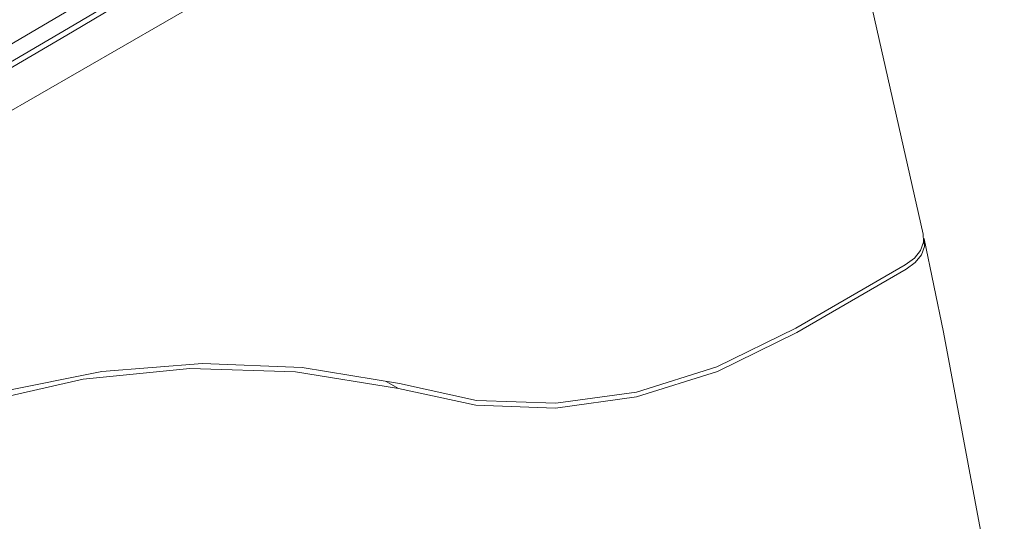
# Model space of a CAD drawing. Header units: metres. Extents: x -16.8 to 29.9, y -11.9 to 37.1.
# Tile 22 of 202: x -6.745 to -6.539, y 7.732 to 7.837. Entities that reach past the tile are written whole.
import ezdxf

# ---------------------------------------------------------------- set-up
doc = ezdxf.new("R2010")
doc.units = ezdxf.units.M
doc.layers.add('Q-SPCQ', color=7, linetype='Continuous', lineweight=5)

# ---------------------------------------------------------------- blocks, each defined once
blk = doc.blocks.new('Lavadora de roupas Electrolux - Electrolux-LSE12-2272090-EXPLODE')
at = {"layer": 'Q-SPCQ'}
for p, q in [((-7.04072, 7.64819), (-6.60019, 7.90253)), ((-6.58268, 7.77252), (-6.5598, 7.78573)), ((-6.58248, 7.77159), (-6.5596, 7.7848)), ((-6.66828, 7.76133), (-6.66574, 7.75987))]:
    blk.add_line(p, q, dxfattribs=at)
for points in [[(-6.64828, 7.89017, 0), (-6.69402, 7.86294, 0), (-6.73989, 7.83583, 0), (-6.78587, 7.80883, 0), (-6.83196, 7.78193, 0)], [(-6.82681, 7.78132, 0), (-6.7807, 7.80822, 0), (-6.73471, 7.83524, 0), (-6.68883, 7.86236, 0), (-6.64307, 7.88959, 0)], [(-6.64227, 7.88893, 0), (-6.73383, 7.83443, 0), (-6.82593, 7.78044, 0)], [(-6.55605, 7.79212, 0), (-6.57033, 7.85545, 0), (-6.57348, 7.8684, 0)], [(-6.5598, 7.78573, 0), (-6.55789, 7.78713, 0), (-6.55661, 7.78874, 0), (-6.556, 7.79049, 0), (-6.55608, 7.79227, 0)], [(-6.5596, 7.7848, 0), (-6.5577, 7.7862, 0), (-6.55641, 7.78781, 0), (-6.5558, 7.78955, 0), (-6.55589, 7.79133, 0)], [(-6.53127, 7.13142, 0), (-6.5232, 7.18377, 0), (-6.51711, 7.23757, 0), (-6.51302, 7.29271, 0), (-6.51091, 7.34911, 0), (-6.51081, 7.40669, 0), (-6.5127, 7.46536, 0), (-6.51658, 7.52501, 0), (-6.52245, 7.58556, 0), (-6.53029, 7.64692, 0), (-6.54008, 7.70898, 0), (-6.55182, 7.77165, 0), (-6.55585, 7.79119, 0)], [(-6.66574, 7.75987, 0), (-6.64955, 7.75635, 0), (-6.63287, 7.75576, 0), (-6.61596, 7.75813, 0), (-6.59907, 7.76344, 0), (-6.58248, 7.77159, 0)], [(-6.66552, 7.76088, 0), (-6.6494, 7.75736, 0), (-6.6328, 7.75677, 0), (-6.61598, 7.75913, 0), (-6.59917, 7.76441, 0), (-6.58268, 7.77252, 0)], [(-6.76991, 7.75234, 0), (-6.74888, 7.75918, 0), (-6.72773, 7.76344, 0), (-6.70665, 7.76513, 0), (-6.68584, 7.76425, 0), (-6.66552, 7.76088, 0)], [(-6.77614, 7.74874, 0), (-6.75398, 7.75672, 0), (-6.73162, 7.76182, 0), (-6.7093, 7.76403, 0), (-6.68726, 7.76336, 0), (-6.66574, 7.75987, 0)]]:
    blk.add_polyline3d(points, dxfattribs=at)
blk = doc.blocks.new('Lavadora de roupas Electrolux - Electrolux-LSE12-2274549-EXPLODE')
blk.add_blockref('Lavadora de roupas Electrolux - Electrolux-LSE12-2272090-EXPLODE', (0, 0))

msp = doc.modelspace()

# ---------------------------------------------------------------- block references
at = {"layer": 'Q-SPCQ'}
msp.add_blockref('Lavadora de roupas Electrolux - Electrolux-LSE12-2274549-EXPLODE', (0, 0), dxfattribs=at)

doc.saveas('drawing.dxf')
